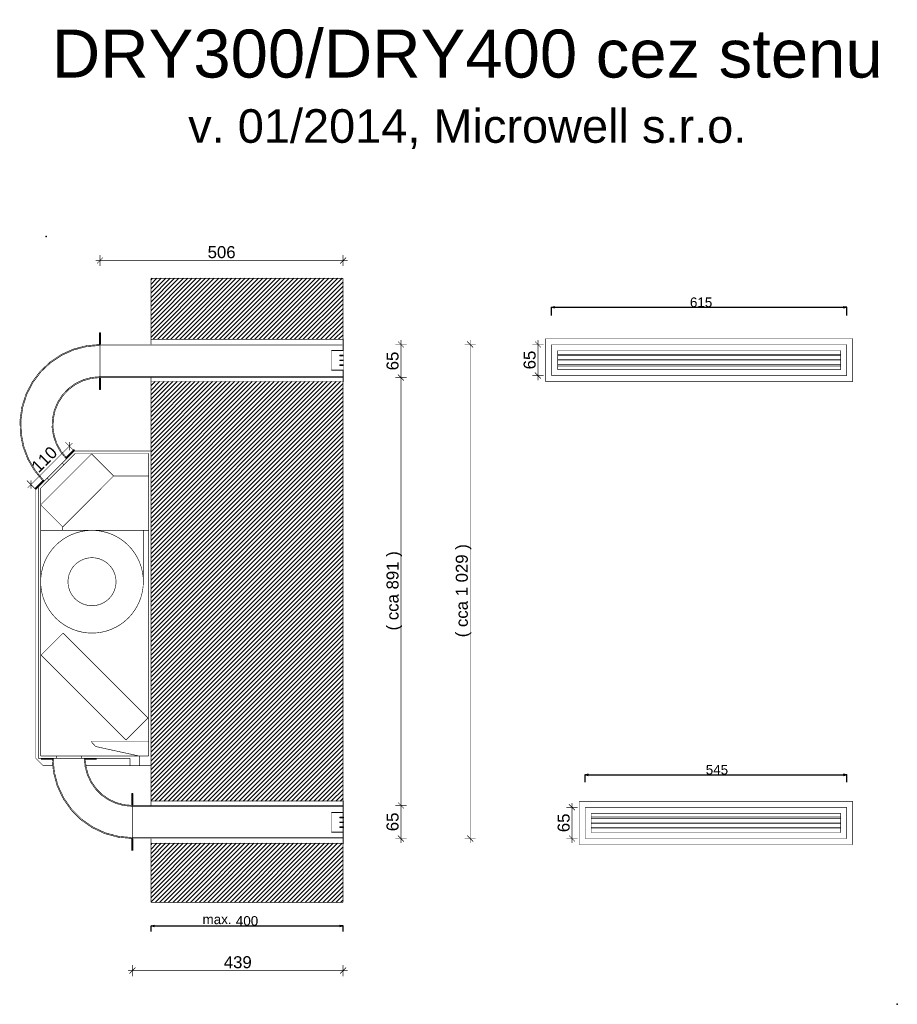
# Model space of a CAD drawing. Extents: x 20560 to 22389, y 912 to 2963.
import ezdxf

# ---------------------------------------------------------------- set-up
doc = ezdxf.new("R2010")
doc.units = 0
doc.header["$MEASUREMENT"] = 0
doc.linetypes.add('Achse', pattern=[11.5, 0, -4, 7.5, 0])
for name, color, linetype in [('Aktivní body', 7, 'Continuous'), ('Desky', 7, 'Continuous'), ('Kóty délkové', 7, 'Continuous'), ('Nábytek a zařízení', 7, 'Continuous'), ('Oblouky a kružnice', 7, 'Continuous'), ('Střechy', 7, 'Continuous'), ('Textové bloky', 7, 'Continuous'), ('Výplně', 7, 'Continuous'), ('Zdi', 7, 'Continuous'), ('Čáry', 7, 'Continuous')]:
    doc.layers.add(name, color=color, linetype=linetype)
doc.styles.add('GENERATED_STYLE_1', font='ARIAL.ttf')
doc.dimstyles.new('Dimstyle_212', dxfattribs={"dimtxt": 25, "dimasz": 11.875, "dimexe": 0.18, "dimexo": 0, "dimgap": 0.09, "dimtad": 1, "dimdec": 0, "dimzin": 0, "dimdsep": 46, "dimtxsty": 'GENERATED_STYLE_1', "dimblk": 'ARROWHEAD_6', "dimblk1": 'ARROWHEAD_6', "dimblk2": 'ARROWHEAD_6', "dimcen": 0.09, "dimclrd": 7, "dimclre": 7, "dimclrt": 7, "dimazin": 0, "dimtfac": 1, "dimtdec": 4, "dimtmove": 0, "dimatfit": 0, "dimfxl": 0, "dimtolj": 1, "dimtzin": 0, "dimarcsym": 0})
doc.dimstyles.new('Peter', dxfattribs={"dimtxt": 20, "dimasz": 7.125, "dimexe": 0.18, "dimexo": 0, "dimgap": 0.09, "dimtad": 1, "dimdec": 0, "dimzin": 0, "dimdsep": 46, "dimtxsty": 'GENERATED_STYLE_1', "dimblk": 'ARROWHEAD_3', "dimblk1": 'ARROWHEAD_3', "dimblk2": 'ARROWHEAD_3', "dimcen": 0.09, "dimclrd": 7, "dimclre": 7, "dimclrt": 7, "dimazin": 0, "dimtfac": 1, "dimtdec": 4, "dimtmove": 0, "dimatfit": 0, "dimfxl": 0, "dimtolj": 1, "dimtzin": 0, "dimarcsym": 0})
pattern_1 = [(45, (0, 0), (-4.596194, 4.596194), [])]

# ---------------------------------------------------------------- blocks, each defined once
blk = doc.blocks.new('HATCH_15', base_point=(20720, 1424.6))
at = {"layer": 'Výplně'}
blk.add_hatch(color=7, dxfattribs=at).paths.add_polyline_path([(20720, 1424.6), (20695, 1424.6), (20695, 1422.6), (20720, 1422.6)], flags=0)
at = {"layer": 'Výplně', "color": 7, "linetype": 'Continuous', "const_width": 1.25}
blk.add_lwpolyline([(20720, 1424.6), (20695, 1424.6), (20695, 1422.6), (20720, 1422.6)], close=True, dxfattribs=at)
blk = doc.blocks.new('HATCH_16', base_point=(20630, 1424.6))
at = {"layer": 'Výplně'}
blk.add_hatch(color=7, dxfattribs=at).paths.add_polyline_path([(20630, 1424.6), (20605, 1424.6), (20605, 1422.6), (20630, 1422.6)], flags=0)
at = {"layer": 'Výplně', "color": 7, "linetype": 'Continuous', "const_width": 1.25}
blk.add_lwpolyline([(20630, 1424.6), (20605, 1424.6), (20605, 1422.6), (20630, 1422.6)], close=True, dxfattribs=at)
blk = doc.blocks.new('HATCH_17', base_point=(20673.1, 2068))
at = {"layer": 'Výplně'}
blk.add_hatch(color=7, dxfattribs=at).paths.add_polyline_path([(20673.1, 2068), (20655.4, 2050.3), (20656.9, 2048.9), (20674.5, 2066.6)], flags=0)
at = {"layer": 'Výplně', "color": 7, "linetype": 'Continuous', "const_width": 1.25}
blk.add_lwpolyline([(20673.1, 2068), (20655.4, 2050.3), (20656.9, 2048.9), (20674.5, 2066.6)], close=True, dxfattribs=at)
blk = doc.blocks.new('HATCH_18', base_point=(20609.5, 2004.4))
at = {"layer": 'Výplně'}
blk.add_hatch(color=7, dxfattribs=at).paths.add_polyline_path([(20609.5, 2004.4), (20591.8, 1986.7), (20593.2, 1985.3), (20610.9, 2002.9)], flags=0)
at = {"layer": 'Výplně', "color": 7, "linetype": 'Continuous', "const_width": 1.25}
blk.add_lwpolyline([(20609.5, 2004.4), (20591.8, 1986.7), (20593.2, 1985.3), (20610.9, 2002.9)], close=True, dxfattribs=at)
blk = doc.blocks.new('HATCH_19', base_point=(21233.9, 1124.6))
at = {"layer": 'Zdi'}
h = blk.add_hatch(dxfattribs=at)
h.set_pattern_fill('cihla plná', scale=6.5, angle=45, style=0, pattern_type=0)
h.set_pattern_definition(pattern_1)
h.paths.add_polyline_path([(21233.9, 1124.6), (21233.9, 1247.6), (20833.9, 1247.6), (20833.9, 1124.6)], flags=0)
blk = doc.blocks.new('HATCH_20', base_point=(21233.9, 2209.6))
at = {"layer": 'Zdi'}
h = blk.add_hatch(dxfattribs=at)
h.set_pattern_fill('cihla plná', scale=6.5, angle=45, style=0, pattern_type=0)
h.set_pattern_definition(pattern_1)
h.paths.add_polyline_path([(21233.9, 2209.6), (20833.9, 2209.6), (20833.9, 1335.6), (21233.9, 1335.6)], flags=0)
blk = doc.blocks.new('HATCH_21', base_point=(21233.9, 2424.6))
at = {"layer": 'Zdi'}
h = blk.add_hatch(dxfattribs=at)
h.set_pattern_fill('cihla plná', scale=6.5, angle=45, style=0, pattern_type=0)
h.set_pattern_definition(pattern_1)
h.paths.add_polyline_path([(21233.9, 2424.6), (20833.9, 2424.6), (20833.9, 2297.6), (21233.9, 2297.6)], flags=0)
blk = doc.blocks.new('HATCH_5', base_point=(21234.9, 2273.7))
at = {"layer": 'Nábytek a zařízení'}
blk.add_hatch(color=7, dxfattribs=at).paths.add_polyline_path([(21234.9, 2273.7), (21234.9, 2298.7), (21234.4, 2298.7), (21233.9, 2298.2), (21233.9, 2275.4), (21233.7, 2274.9), (21233.2, 2274.7), (21210.4, 2274.7), (21209.9, 2274.2), (21209.9, 2273.7)], flags=0)
blk = doc.blocks.new('HATCH_6', base_point=(21234.9, 2233.7))
at = {"layer": 'Nábytek a zařízení'}
blk.add_hatch(color=7, dxfattribs=at).paths.add_polyline_path([(21234.9, 2233.7), (21209.9, 2233.7), (21209.9, 2233.2), (21210.4, 2232.7), (21233.1, 2232.7), (21233.6, 2232.4), (21233.9, 2231.9), (21233.9, 2209.2), (21234.4, 2208.7), (21234.9, 2208.7)], flags=0)
blk = doc.blocks.new('HATCH_7', base_point=(21226.9, 2254.6))
at = {"layer": 'Nábytek a zařízení'}
blk.add_hatch(color=7, dxfattribs=at).paths.add_polyline_path([(21226.9, 2254.6), (21226.9, 2252.6), (21234.9, 2252.6), (21234.9, 2254.6)], flags=0)
blk = doc.blocks.new('HATCH_8', base_point=(21226.9, 2244.6))
at = {"layer": 'Nábytek a zařízení'}
blk.add_hatch(color=7, dxfattribs=at).paths.add_polyline_path([(21226.9, 2244.6), (21226.9, 2242.6), (21234.9, 2242.6), (21234.9, 2244.6)], flags=0)
blk = doc.blocks.new('HATCH_9', base_point=(21226.9, 2264.6))
at = {"layer": 'Nábytek a zařízení'}
blk.add_hatch(color=7, dxfattribs=at).paths.add_polyline_path([(21226.9, 2264.6), (21226.9, 2262.6), (21234.9, 2262.6), (21234.9, 2264.6)], flags=0)
blk = doc.blocks.new('HATCH_10', base_point=(21227.1, 1292.4))
at = {"layer": 'Nábytek a zařízení'}
blk.add_hatch(color=7, dxfattribs=at).paths.add_polyline_path([(21227.1, 1292.4), (21227.1, 1290.4), (21235.1, 1290.4), (21235.1, 1292.4)], flags=0)
blk = doc.blocks.new('HATCH_11', base_point=(21227.1, 1282.4))
at = {"layer": 'Nábytek a zařízení'}
blk.add_hatch(color=7, dxfattribs=at).paths.add_polyline_path([(21227.1, 1282.4), (21227.1, 1280.4), (21235.1, 1280.4), (21235.1, 1282.4)], flags=0)
blk = doc.blocks.new('HATCH_12', base_point=(21227.1, 1302.4))
at = {"layer": 'Nábytek a zařízení'}
blk.add_hatch(color=7, dxfattribs=at).paths.add_polyline_path([(21227.1, 1302.4), (21227.1, 1300.4), (21235.1, 1300.4), (21235.1, 1302.4)], flags=0)
blk = doc.blocks.new('HATCH_13', base_point=(21234.9, 1271.5))
at = {"layer": 'Nábytek a zařízení'}
blk.add_hatch(color=7, dxfattribs=at).paths.add_polyline_path([(21234.9, 1271.5), (21209.9, 1271.5), (21209.9, 1271), (21210.4, 1270.5), (21233.1, 1270.5), (21233.6, 1270.2), (21233.9, 1269.8), (21233.9, 1247), (21234.4, 1246.5), (21234.9, 1246.5)], flags=0)
blk = doc.blocks.new('HATCH_14', base_point=(21234.9, 1311.5))
at = {"layer": 'Nábytek a zařízení'}
blk.add_hatch(color=7, dxfattribs=at).paths.add_polyline_path([(21234.9, 1311.5), (21234.9, 1336.5), (21234.4, 1336.5), (21233.9, 1336), (21233.9, 1313.3), (21233.6, 1312.8), (21233.1, 1312.5), (21210.4, 1312.5), (21209.9, 1312), (21209.9, 1311.5)], flags=0)
blk = doc.blocks.new('*D22')
at = {"layer": 'Kóty délkové', "color": 7, "linetype": 'Continuous', "const_width": 1.25}
for points in [[(21342.9, 2286.6), (21366.3, 2286.6)], [(21360.9, 2280.4), (21348.4, 2292.9)], [(21354.6, 2296), (21354.6, 2286.6)], [(21354.6, 2286.6), (21354.6, 2217.6)], [(21342.9, 2217.6), (21366.3, 2217.6)], [(21360.9, 2211.4), (21348.4, 2223.9)]]:
    blk.add_lwpolyline(points, dxfattribs=at)
at = {"layer": 'Kóty délkové', "color": 7, "style": 'GENERATED_STYLE_1', "oblique": 0}
blk.add_text('65', height=25, rotation=90, dxfattribs=at).set_placement((21349.6, 2232.8))
blk = doc.blocks.new('ARROWHEAD_6')
at = {"color": 0, "linetype": 'Continuous'}
for p, q in [((0, 0), (-1, 0)), ((-0.5, -0.5), (0.5, 0.5))]:
    blk.add_line(p, q, dxfattribs=at)
blk = doc.blocks.new('*D24')
at = {"layer": 'Kóty délkové', "color": 7, "linetype": 'Continuous', "const_width": 1.25}
for points in [[(21342.9, 2217.6), (21366.3, 2217.6)], [(21360.9, 2211.4), (21348.4, 2223.9)], [(21354.6, 2217.6), (21354.6, 1326.6)], [(21360.9, 1320.3), (21348.4, 1332.8)], [(21342.9, 1326.6), (21366.3, 1326.6)]]:
    blk.add_lwpolyline(points, dxfattribs=at)
at = {"layer": 'Kóty délkové', "color": 7, "style": 'GENERATED_STYLE_1', "oblique": 0}
blk.add_text('( cca 891 )', height=25, rotation=90, dxfattribs=at).set_placement((21349.6, 1691))
blk = doc.blocks.new('*D25')
at = {"layer": 'Kóty délkové', "color": 7, "linetype": 'Continuous', "const_width": 1.25}
for points in [[(21360.9, 1320.3), (21348.4, 1332.8)], [(21342.9, 1326.6), (21366.3, 1326.6)], [(21354.6, 1326.6), (21354.6, 1257.6)], [(21342.9, 1257.6), (21366.3, 1257.6)], [(21348.4, 1263.8), (21360.9, 1251.3)], [(21354.6, 1257.6), (21354.6, 1248.2)]]:
    blk.add_lwpolyline(points, dxfattribs=at)
at = {"layer": 'Kóty délkové', "color": 7, "style": 'GENERATED_STYLE_1', "oblique": 0}
blk.add_text('65', height=25, rotation=90, dxfattribs=at).set_placement((21349.6, 1272.8))
blk = doc.blocks.new('*D26')
at = {"layer": 'Kóty délkové', "color": 7, "linetype": 'Continuous', "const_width": 1.25}
for points in [[(21487.2, 2286.6), (21510.6, 2286.6)], [(21505.1, 2280.4), (21492.6, 2292.9)], [(21498.9, 2296), (21498.9, 2286.6)], [(21498.9, 2286.6), (21498.9, 1257.6)], [(21487.2, 1257.6), (21510.6, 1257.6)], [(21492.6, 1263.8), (21505.1, 1251.3)], [(21498.9, 1257.6), (21498.9, 1248.2)]]:
    blk.add_lwpolyline(points, dxfattribs=at)
at = {"layer": 'Kóty délkové', "color": 7, "style": 'GENERATED_STYLE_1', "oblique": 0}
blk.add_text('( cca 1\xa0029 )', height=25, rotation=90, dxfattribs=at).set_placement((21493.9, 1676.7))
blk = doc.blocks.new('*D27')
at = {"layer": 'Kóty délkové', "color": 7, "linetype": 'Continuous', "const_width": 1.25}
for points in [[(20801.2, 988.7), (20788.7, 976.2)], [(20795, 970.7), (20795, 994.2)], [(21227.7, 976.2), (21240.2, 988.7)], [(21233.9, 970.7), (21233.9, 994.2)], [(20785.6, 982.4), (20795, 982.4)], [(20795, 982.4), (21233.9, 982.4)], [(21233.9, 982.4), (21243.3, 982.4)]]:
    blk.add_lwpolyline(points, dxfattribs=at)
at = {"layer": 'Kóty délkové', "color": 7, "style": 'GENERATED_STYLE_1', "oblique": 0}
blk.add_text('439', height=25, dxfattribs=at).set_placement((20985.5, 987.4))
blk = doc.blocks.new('*D29')
at = {"layer": 'Kóty délkové', "color": 7, "linetype": 'Continuous', "const_width": 1.25}
for points in [[(20583.6, 1994.8), (20663.6, 2074.8)], [(20671.9, 2066.6), (20655.3, 2083.1)], [(20663.6, 2066), (20663.6, 2083.7)], [(20663.6, 2074.8), (20670.3, 2081.5)], [(20591.9, 1986.6), (20575.3, 2003.1)], [(20577, 1988.2), (20583.6, 1994.8)], [(20583.6, 2003.7), (20583.6, 1986)]]:
    blk.add_lwpolyline(points, dxfattribs=at)
at = {"layer": 'Kóty délkové', "color": 7, "style": 'GENERATED_STYLE_1', "oblique": 0}
blk.add_text('110', height=25, rotation=45, dxfattribs=at).set_placement((20599.6, 2017.9))
blk = doc.blocks.new('*D30')
at = {"layer": 'Kóty délkové', "color": 7, "linetype": 'Continuous', "const_width": 1.25}
for points in [[(20718.2, 2461.5), (20727.6, 2461.5)], [(20733.8, 2467.7), (20721.3, 2455.2)], [(20727.6, 2449.8), (20727.6, 2473.2)], [(20727.6, 2461.5), (21233.9, 2461.5)], [(21227.7, 2455.2), (21240.2, 2467.7)], [(21233.9, 2449.8), (21233.9, 2473.2)], [(21233.9, 2461.5), (21243.3, 2461.5)]]:
    blk.add_lwpolyline(points, dxfattribs=at)
at = {"layer": 'Kóty délkové', "color": 7, "style": 'GENERATED_STYLE_1', "oblique": 0}
blk.add_text('506', height=25, dxfattribs=at).set_placement((20951.8, 2466.5))
blk = doc.blocks.new('*D31')
at = {"layer": 'Kóty délkové', "color": 7, "linetype": 'Continuous', "const_width": 1.25}
for points in [[(21651.9, 2286.6), (21628.4, 2286.6)], [(21646.4, 2280.4), (21633.9, 2292.9)], [(21640.2, 2286.6), (21640.2, 2296)], [(21640.2, 2221.6), (21640.2, 2286.6)], [(21651.9, 2221.6), (21628.4, 2221.6)], [(21633.9, 2227.9), (21646.4, 2215.4)], [(21640.2, 2212.2), (21640.2, 2221.6)]]:
    blk.add_lwpolyline(points, dxfattribs=at)
at = {"layer": 'Kóty délkové', "color": 7, "style": 'GENERATED_STYLE_1', "oblique": 0}
blk.add_text('65', height=25, rotation=90, dxfattribs=at).set_placement((21635.2, 2234.8))
blk = doc.blocks.new('*D34')
at = {"layer": 'Kóty délkové', "color": 7, "linetype": 'Continuous', "const_width": 1.25}
for points in [[(21722.8, 1322.6), (21699.3, 1322.6)], [(21717.3, 1316.3), (21704.8, 1328.8)], [(21711.1, 1322.6), (21711.1, 1331.9)], [(21711.1, 1257.6), (21711.1, 1322.6)], [(21722.8, 1257.6), (21699.3, 1257.6)], [(21704.8, 1263.8), (21717.3, 1251.3)], [(21711.1, 1248.2), (21711.1, 1257.6)]]:
    blk.add_lwpolyline(points, dxfattribs=at)
at = {"layer": 'Kóty délkové', "color": 7, "style": 'GENERATED_STYLE_1', "oblique": 0}
blk.add_text('65', height=25, rotation=90, dxfattribs=at).set_placement((21706.1, 1270.8))
blk = doc.blocks.new('ARROWHEAD_3')
at = {"color": 0, "linetype": 'Continuous'}
blk.add_line((0, 0), (-1, 0), dxfattribs=at)
blk.add_lwpolyline([(-1, 0.2679), (0, 0), (-1, -0.2679)], dxfattribs=at)
blk = doc.blocks.new('*D37')
at = {"color": 7, "linetype": 'Continuous', "lineweight": -2}
for p, q in [((21738.5, 1375.3), (21738.5, 1390.6)), ((21745.6, 1390.4), (22276.3, 1390.4)), ((22283.5, 1375.3), (22283.5, 1390.6))]:
    blk.add_line(p, q, dxfattribs=at)
at = {"layer": 'Defpoints', "color": 0}
for p in [(21738.5, 1375.3), (22283.5, 1390.4), (22283.5, 1375.3)]:
    blk.add_point(p, dxfattribs=at)
at = {"color": 7, "lineweight": -2, "xscale": 7.124999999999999, "yscale": 7.124999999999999, "zscale": 7.124999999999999, "rotation": 180}
blk.add_blockref('ARROWHEAD_3', (21738.5, 1390.4), dxfattribs=at)
at = {"color": 7, "lineweight": -2, "xscale": 7.124999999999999, "yscale": 7.124999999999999, "zscale": 7.124999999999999}
blk.add_blockref('ARROWHEAD_3', (22283.5, 1390.4), dxfattribs=at)
at = {"color": 7, "linetype": 'Continuous', "lineweight": 0, "insert": (22013.1, 1400.7), "char_height": 20, "attachment_point": 5, "style": 'GENERATED_STYLE_1'}
blk.add_mtext('\\A1;545', dxfattribs=at)
blk = doc.blocks.new('*D38')
at = {"color": 7, "linetype": 'Continuous', "lineweight": -2}
for p, q in [((21668.5, 2347.1), (21668.5, 2364.2)), ((21675.6, 2364.1), (22276.3, 2364.1)), ((22283.5, 2347.1), (22283.5, 2364.2))]:
    blk.add_line(p, q, dxfattribs=at)
at = {"layer": 'Defpoints', "color": 0}
for p in [(22283.5, 2364.1), (21668.5, 2347.1), (22283.5, 2347.1)]:
    blk.add_point(p, dxfattribs=at)
at = {"color": 7, "lineweight": -2, "xscale": 7.124999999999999, "yscale": 7.124999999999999, "zscale": 7.124999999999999, "rotation": 180}
blk.add_blockref('ARROWHEAD_3', (21668.5, 2364.1), dxfattribs=at)
at = {"color": 7, "lineweight": -2, "xscale": 7.124999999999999, "yscale": 7.124999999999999, "zscale": 7.124999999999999}
blk.add_blockref('ARROWHEAD_3', (22283.5, 2364.1), dxfattribs=at)
at = {"color": 7, "linetype": 'Continuous', "lineweight": 0, "insert": (21980.1, 2374.4), "char_height": 20, "attachment_point": 5, "style": 'GENERATED_STYLE_1'}
blk.add_mtext('\\A1;615', dxfattribs=at)
blk = doc.blocks.new('*D39')
at = {"color": 7, "linetype": 'Continuous', "lineweight": -2}
for p, q in [((20833.9, 1063.8), (20833.9, 1075.7)), ((20841, 1075.5), (21226.8, 1075.5)), ((21233.9, 1063.8), (21233.9, 1075.7))]:
    blk.add_line(p, q, dxfattribs=at)
at = {"layer": 'Defpoints', "color": 0}
for p in [(21233.9, 1075.5), (20833.9, 1063.8), (21233.9, 1063.8)]:
    blk.add_point(p, dxfattribs=at)
at = {"color": 7, "lineweight": -2, "xscale": 7.124999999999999, "yscale": 7.124999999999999, "zscale": 7.124999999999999, "rotation": 180}
blk.add_blockref('ARROWHEAD_3', (20833.9, 1075.5), dxfattribs=at)
at = {"color": 7, "lineweight": -2, "xscale": 7.124999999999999, "yscale": 7.124999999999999, "zscale": 7.124999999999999}
blk.add_blockref('ARROWHEAD_3', (21233.9, 1075.5), dxfattribs=at)
at = {"color": 7, "linetype": 'Continuous', "lineweight": 0, "insert": (21033.9, 1085.8), "char_height": 20, "attachment_point": 5, "style": 'GENERATED_STYLE_1'}
blk.add_mtext('\\A1;400', dxfattribs=at)
blk = doc.blocks.new('DIM_1', base_point=(21354.6, 2217.6))
at = {"layer": 'Kóty délkové', "color": 7, "linetype": 'Continuous'}
for p1, p2, text, picture, middle in [((21123.5, 2286.6), (21123.5, 2217.6), '65', '*D22', (21337.1, 2252.1)), ((21123.5, 2217.6), (21123.5, 1326.6), '( cca 891 )', '*D24', (21337.1, 1772.1)), ((21123.5, 1326.6), (21123.5, 1257.6), '65', '*D25', (21337.1, 1292.1))]:
    dim = blk.add_aligned_dim(p1=p1, p2=p2, distance=231.1, text=text, dimstyle='Dimstyle_212', dxfattribs=at)
    dim.commit()
    dim.dimension.update_dxf_attribs({"geometry": picture, "text_midpoint": middle, "text_rotation": 270})

msp = doc.modelspace()

# ---------------------------------------------------------------- linework, layer by layer
at = {"layer": 'Aktivní body', "color": 255}
for p in [(20615.7, 2511.8), (22388.9, 912.2)]:
    msp.add_point(p, dxfattribs=at)
at = {"layer": 'Desky', "color": 7, "linetype": 'Continuous', "const_width": 1.25}
for points in [[(20673.9, 2064.6), (20828.9, 2064.6)], [(20673.9, 2064.6), (20833.9, 2064.6)], [(20676, 2059.6), (20828.9, 2059.6)], [(20833.9, 2059.6), (20833.9, 2064.6)], [(20598.9, 1424.6), (20598.9, 1429.6)], [(20598.9, 1424.6), (20790.2, 1424.6)], [(20603.9, 1429.6), (20810.2, 1429.6)], [(20790.2, 1424.6), (20603.9, 1424.6)], [(20810.2, 1429.6), (20828.9, 1429.6)], [(20810.2, 1424.6), (20810.2, 1429.6)], [(20790.2, 1409.6), (20790.2, 1412.6)], [(20790.2, 1409.6), (20810.2, 1409.6)], [(20805.2, 1409.6), (20795.2, 1409.6)], [(20810.2, 1409.6), (20810.2, 1412.6)]]:
    msp.add_lwpolyline(points, dxfattribs=at)
at = {"layer": 'Nábytek a zařízení', "color": 7, "linetype": 'Continuous', "const_width": 1.25}
for points in [[(21234.4, 2298.7), (21233.9, 2298.7)], [(21233.9, 2298.2), (21234.4, 2298.7)], [(21233.9, 2286.6), (21233.9, 2298.2)], [(21234.4, 2298.7), (21234.9, 2298.7)], [(21234.9, 2273.7), (21234.9, 2298.7)], [(20646.8, 2265.8), (20672.4, 2277.2)], [(20672.4, 2277.2), (20699.6, 2284.3)], [(20673.1, 2275.4), (20699.9, 2282.3)], [(20699.6, 2284.3), (20727.6, 2286.6)], [(20699.9, 2282.3), (20727.6, 2284.6)], [(20727.6, 2286.6), (20727.6, 2284.6)], [(20727.6, 2284.6), (20727.6, 2219.6)], [(20727.6, 2284.6), (20727.6, 2286.6)], [(20727.6, 2286.6), (21233.9, 2286.6)], [(20727.6, 2284.6), (20727.6, 2219.6)], [(20727.6, 2284.6), (21233.9, 2284.6)], [(21233.9, 2275.4), (21233.9, 2284.6)], [(20623.4, 2250.2), (20646.8, 2265.8)], [(20624.7, 2248.6), (20647.7, 2264)], [(20647.7, 2264), (20673.1, 2275.4)], [(21209.9, 2274.2), (21210.4, 2274.7)], [(21209.9, 2273.7), (21209.9, 2274.2)], [(21209.9, 2233.7), (21209.9, 2274.2)], [(21209.9, 2273.7), (21234.9, 2273.7)], [(21210.4, 2274.7), (21233.2, 2274.7)], [(21226.9, 2262.6), (21226.9, 2264.6)], [(21226.9, 2264.6), (21234.9, 2264.6)], [(21226.9, 2262.6), (21234.9, 2262.6)], [(21233.2, 2274.7), (21233.7, 2274.9)], [(21233.7, 2274.9), (21233.9, 2275.4)], [(21234.9, 2264.6), (21234.9, 2273.7)], [(21234.9, 2262.6), (21234.9, 2264.6)], [(21234.9, 2254.6), (21234.9, 2262.6)], [(20603, 2230.9), (20623.4, 2250.2)], [(20604.5, 2229.6), (20624.7, 2248.6)], [(21226.9, 2252.6), (21226.9, 2254.6)], [(21226.9, 2254.6), (21234.9, 2254.6)], [(21226.9, 2252.6), (21234.9, 2252.6)], [(21226.9, 2242.6), (21226.9, 2244.6)], [(21226.9, 2244.6), (21234.9, 2244.6)], [(21226.9, 2242.6), (21234.9, 2242.6)], [(21234.9, 2252.6), (21234.9, 2254.6)], [(21234.9, 2244.6), (21234.9, 2252.6)], [(21234.9, 2242.6), (21234.9, 2244.6)], [(21234.9, 2233.7), (21234.9, 2242.6)], [(20586.2, 2208.5), (20603, 2230.9)], [(20587.9, 2207.4), (20604.5, 2229.6)], [(20709.5, 2218), (20692.1, 2213.1)], [(20709.9, 2216), (20692.8, 2211.2)], [(20727.6, 2219.6), (20709.5, 2218)], [(20727.6, 2217.6), (20709.9, 2216)], [(20727.6, 2219.6), (20727.6, 2217.6)], [(20727.6, 2219.6), (21233.9, 2219.6)], [(20727.6, 2217.6), (20727.6, 2219.6)], [(20727.6, 2217.6), (21233.9, 2217.6)], [(21209.9, 2233.7), (21234.9, 2233.7)], [(21209.9, 2233.2), (21209.9, 2233.7)], [(21210.4, 2232.7), (21209.9, 2233.2)], [(21210.4, 2232.7), (21233.1, 2232.7)], [(21233.6, 2232.4), (21233.1, 2232.7)], [(21233.9, 2231.9), (21233.6, 2232.4)], [(21233.9, 2209.2), (21233.9, 2231.9)], [(21233.9, 2217.6), (21233.9, 2219.6)], [(21234.9, 2208.7), (21234.9, 2233.7)], [(20573.3, 2183.5), (20586.2, 2208.5)], [(20575.1, 2182.8), (20587.9, 2207.4)], [(20661.3, 2194.5), (20648.8, 2181.3)], [(20675.8, 2205.2), (20661.3, 2194.5)], [(20676.9, 2203.5), (20662.6, 2193)], [(20692.1, 2213.1), (20675.8, 2205.2)], [(20692.8, 2211.2), (20676.9, 2203.5)], [(21234.4, 2208.7), (21233.9, 2209.2)], [(21234.4, 2208.7), (21233.9, 2208.7)], [(21234.4, 2208.7), (21234.9, 2208.7)], [(20564.7, 2156.8), (20573.3, 2183.5)], [(20566.7, 2156.3), (20575.1, 2182.8)], [(20648.8, 2181.3), (20639, 2166.1)], [(20650.4, 2180), (20640.8, 2165.2)], [(20662.6, 2193), (20650.4, 2180)], [(20560.8, 2129), (20564.7, 2156.8)], [(20562.8, 2128.9), (20566.7, 2156.3)], [(20639, 2166.1), (20632.1, 2149.4)], [(20640.8, 2165.2), (20634, 2148.8)], [(20632.1, 2149.4), (20628.3, 2131.7)], [(20634, 2148.8), (20630.3, 2131.4)], [(20561.6, 2100.9), (20560.8, 2129)], [(20563.6, 2101.1), (20562.8, 2128.9)], [(20628.3, 2131.7), (20627.7, 2113.6)], [(20627.7, 2113.6), (20630.5, 2095.7)], [(20630.3, 2131.4), (20629.7, 2113.7)], [(20629.7, 2113.7), (20632.4, 2096.2)], [(20567.1, 2073.4), (20561.6, 2100.9)], [(20569, 2073.9), (20563.6, 2101.1)], [(20630.5, 2095.7), (20636.4, 2078.6)], [(20632.4, 2096.2), (20638.2, 2079.4)], [(20577.1, 2047.2), (20567.1, 2073.4)], [(20578.9, 2048), (20569, 2073.9)], [(20636.4, 2078.6), (20645.3, 2062.8)], [(20638.2, 2079.4), (20646.9, 2063.9)], [(20645.3, 2062.8), (20656.9, 2048.9)], [(20646.9, 2063.9), (20658.3, 2050.3)], [(20591.4, 2023), (20577.1, 2047.2)], [(20593, 2024.1), (20578.9, 2048)], [(20656.9, 2048.9), (20658.3, 2050.3)], [(20609.5, 2001.5), (20591.4, 2023)], [(20610.9, 2002.9), (20593, 2024.1)], [(20609.5, 2001.5), (20610.9, 2002.9)], [(20630.5, 1395.6), (20628, 1424.6)], [(20630, 1424.6), (20628, 1424.6)], [(20632.5, 1395.9), (20630, 1424.6)], [(20695, 1424.6), (20696.5, 1407.2)], [(20697, 1424.6), (20695, 1424.6)], [(20697, 1424.6), (20698.5, 1407.5)], [(20638.1, 1367.4), (20630.5, 1395.6)], [(20639.9, 1368.1), (20632.5, 1395.9)], [(20696.5, 1407.2), (20701, 1390.4)], [(20698.5, 1407.5), (20702.9, 1391)], [(20701, 1390.4), (20708.4, 1374.6)], [(20702.9, 1391), (20710.1, 1375.6)], [(20708.4, 1374.6), (20718.4, 1360.3)], [(20710.1, 1375.6), (20719.9, 1361.6)], [(20650.4, 1341.1), (20638.1, 1367.4)], [(20652.1, 1342.1), (20639.9, 1368.1)], [(20718.4, 1360.3), (20730.7, 1347.9)], [(20719.9, 1361.6), (20732, 1349.5)], [(20667.1, 1317.2), (20650.4, 1341.1)], [(20668.6, 1318.5), (20652.1, 1342.1)], [(20730.7, 1347.9), (20745, 1338)], [(20732, 1349.5), (20746, 1339.7)], [(20745, 1338), (20760.8, 1330.6)], [(20746, 1339.7), (20761.5, 1332.5)], [(21234.4, 1336.5), (21233.9, 1336.5)], [(21233.9, 1336), (21234.4, 1336.5)], [(21233.9, 1246.5), (21233.9, 1336.5)], [(21233.9, 1313.3), (21233.9, 1336)], [(21234.4, 1336.5), (21234.9, 1336.5)], [(21234.9, 1311.5), (21234.9, 1336.5)], [(20687.6, 1296.6), (20667.1, 1317.2)], [(20688.9, 1298.2), (20668.6, 1318.5)], [(20760.8, 1330.6), (20777.6, 1326.1)], [(20761.5, 1332.5), (20778, 1328)], [(20777.6, 1326.1), (20795, 1324.6)], [(20778, 1328), (20795, 1326.6)], [(20795, 1324.6), (20795, 1326.6)], [(20795, 1326.6), (21233.9, 1326.6)], [(20795, 1326.6), (20795, 1324.6)], [(20795, 1324.6), (21233.9, 1324.6)], [(20795, 1324.6), (20795, 1259.6)], [(21209.9, 1312), (21210.4, 1312.5)], [(21209.9, 1270.5), (21209.9, 1312.5)], [(21209.9, 1311.5), (21209.9, 1312)], [(21210.4, 1312.5), (21233.1, 1312.5)], [(21233.1, 1312.5), (21233.6, 1312.8)], [(21233.6, 1312.8), (21233.9, 1313.3)], [(21233.9, 1324.6), (21233.9, 1326.6)], [(20711.5, 1279.9), (20687.6, 1296.6)], [(20712.5, 1281.7), (20688.9, 1298.2)], [(21209.9, 1311.5), (21234.9, 1311.5)], [(21227.1, 1300.4), (21227.1, 1302.4)], [(21227.1, 1302.4), (21235.1, 1302.4)], [(21227.1, 1300.4), (21235.1, 1300.4)], [(21227.1, 1290.4), (21227.1, 1292.4)], [(21227.1, 1292.4), (21235.1, 1292.4)], [(21233.9, 1311.5), (21233.9, 1302.4)], [(21233.9, 1300.4), (21233.9, 1292.4)], [(21234.9, 1302.4), (21234.9, 1311.5)], [(21234.9, 1292.4), (21234.9, 1300.4)], [(21235.1, 1300.4), (21235.1, 1302.4)], [(21235.1, 1290.4), (21235.1, 1292.4)], [(20737.9, 1267.6), (20711.5, 1279.9)], [(20738.6, 1269.5), (20712.5, 1281.7)], [(21209.9, 1271.5), (21234.9, 1271.5)], [(21209.9, 1271), (21209.9, 1271.5)], [(21210.4, 1270.5), (21209.9, 1271)], [(21227.1, 1290.4), (21235.1, 1290.4)], [(21227.1, 1280.4), (21227.1, 1282.4)], [(21227.1, 1282.4), (21235.1, 1282.4)], [(21227.1, 1280.4), (21235.1, 1280.4)], [(21233.9, 1290.4), (21233.9, 1282.4)], [(21233.9, 1280.4), (21233.9, 1271.5)], [(21234.9, 1246.5), (21234.9, 1271.5)], [(21234.9, 1282.4), (21234.9, 1290.4)], [(21234.9, 1246.5), (21234.9, 1280.4)], [(21235.1, 1280.4), (21235.1, 1282.4)], [(20766, 1260.1), (20737.9, 1267.6)], [(20766.3, 1262.1), (20738.6, 1269.5)], [(20795, 1257.6), (20766, 1260.1)], [(20795, 1259.6), (20766.3, 1262.1)], [(20795, 1259.6), (21233.9, 1259.6)], [(20795, 1257.6), (20795, 1259.6)], [(20795, 1259.6), (20795, 1257.6)], [(20795, 1257.6), (21233.9, 1257.6)], [(21210.4, 1270.5), (21233.1, 1270.5)], [(21233.6, 1270.2), (21233.1, 1270.5)], [(21233.9, 1269.8), (21233.6, 1270.2)], [(21233.9, 1247), (21233.9, 1269.8)], [(21233.9, 1257.6), (21233.9, 1259.6)], [(21234.4, 1246.5), (21233.9, 1247)], [(21234.4, 1246.5), (21233.9, 1246.5)], [(21234.4, 1246.5), (21234.9, 1246.5)], [(21234.9, 1246.5), (21234.9, 1246.5)]]:
    msp.add_lwpolyline(points, dxfattribs=at)
at = {"layer": 'Oblouky a kružnice', "color": 7, "linetype": 'Continuous', "const_width": 1.25}
for points in [[(20603.9, 1792.5, 1), (20817.9, 1792.5, 1)], [(20660.9, 1792.5, 1), (20760.9, 1792.5, 1)]]:
    msp.add_lwpolyline(points, format="xyb", close=True, dxfattribs=at)
at = {"layer": 'Střechy', "color": 7, "linetype": 'Continuous', "const_width": 1.25}
for points in [[(20648.9, 2039.6), (20673.9, 2064.6)], [(20648.9, 2032.5), (20676, 2059.6)], [(20603.9, 1987.5), (20648.9, 2032.5)], [(20620.9, 2011.6), (20648.9, 2039.6)], [(20652.3, 2035.9), (20648.9, 2039.6)], [(20598.9, 1989.6), (20620.9, 2011.6)], [(20593.9, 1984.6), (20598.9, 1989.6)], [(20598.9, 1984.6), (20598.9, 1989.6)], [(20598.9, 1982.5), (20598.9, 1989.6)], [(20620.9, 2004.5), (20617.5, 2008.1)]]:
    msp.add_lwpolyline(points, dxfattribs=at)
at = {"layer": 'Zdi', "color": 7, "linetype": 'Continuous', "const_width": 1.25}
for points in [[(20833.9, 2424.6), (21233.9, 2424.6)], [(20833.9, 2297.6), (20833.9, 2424.6)], [(21233.9, 2297.6), (21233.9, 2424.6)], [(20833.9, 2297.6), (21233.9, 2297.6)], [(20833.9, 2297.6), (21233.9, 2297.6)], [(20833.9, 2287.6), (20833.9, 2297.6)], [(21233.9, 2287.6), (21233.9, 2297.6)], [(20833.9, 2287.6), (20833.9, 2286.6)], [(20833.9, 2219.6), (21233.9, 2219.6)], [(20833.9, 2209.6), (20833.9, 2219.6)], [(21233.9, 2209.6), (21233.9, 2219.6)], [(20833.9, 2209.6), (21233.9, 2209.6)], [(20833.9, 2064.6), (20833.9, 2209.6)], [(20833.9, 2209.6), (21233.9, 2209.6)], [(21233.9, 1335.6), (21233.9, 2209.6)], [(20828.9, 2064.6), (20673.9, 2064.6)], [(20828.9, 2064.6), (20833.9, 2064.6)], [(20828.9, 2064.6), (20833.9, 2064.6)], [(20828.9, 2034.6), (20828.9, 2059.6)], [(20833.9, 2059.6), (20833.9, 2034.6)], [(20828.9, 1429.6), (20828.9, 2034.6)], [(20833.9, 1335.6), (20833.9, 2034.6)], [(20598.9, 1937.5), (20598.9, 1984.6)], [(20598.9, 1937.5), (20598.9, 1982.5)], [(20603.9, 1987.5), (20603.9, 1942.5)], [(20603.9, 1942.5), (20603.9, 1984.6)], [(20603.9, 1977.8), (20603.9, 1429.6)], [(20598.9, 1429.6), (20598.9, 1965.5)], [(20598.9, 1424.6), (20598.9, 1484.6)], [(20593.9, 1424.6), (20608.9, 1409.6)], [(20598.9, 1424.6), (20603.9, 1424.6)], [(20603.9, 1424.6), (20628, 1424.6)], [(20790.2, 1412.6), (20790.2, 1424.6)], [(20790.2, 1409.6), (20790.2, 1424.6)], [(20810.2, 1424.6), (20810.2, 1412.6)], [(20810.2, 1409.6), (20810.2, 1424.6)], [(20608.9, 1409.6), (20629.3, 1409.6)], [(20698.3, 1409.6), (20833.9, 1409.6)], [(20698.3, 1409.6), (20790.2, 1409.6)], [(20790.2, 1409.6), (20795.2, 1409.6)], [(20805.2, 1409.6), (20795.2, 1409.6)], [(20805.2, 1409.6), (20810.2, 1409.6)], [(20810.2, 1409.6), (20833.9, 1409.6)], [(20833.9, 1335.6), (21233.9, 1335.6)], [(20833.9, 1335.6), (21233.9, 1335.6)], [(20833.9, 1325.6), (20833.9, 1335.6)], [(21233.9, 1325.6), (21233.9, 1335.6)], [(20833.9, 1257.6), (21233.9, 1257.6)], [(20833.9, 1247.6), (20833.9, 1257.6)], [(21233.9, 1247.6), (21233.9, 1257.6)], [(20833.9, 1247.6), (21233.9, 1247.6)], [(20833.9, 1124.6), (20833.9, 1247.6)], [(20833.9, 1247.6), (21233.9, 1247.6)], [(21233.9, 1124.6), (21233.9, 1247.6)], [(20833.9, 1124.6), (21233.9, 1124.6)]]:
    msp.add_lwpolyline(points, dxfattribs=at)
at = {"layer": 'Čáry', "color": 7, "linetype": 'Continuous', "const_width": 1.25}
for points in [[(20727.6, 2311.6), (20726.1, 2311.6)], [(20726.1, 2311.6), (20726.1, 2286.6)], [(20727.6, 2286.6), (20727.6, 2311.6)], [(20727.6, 2311.6), (20729.1, 2311.6)], [(20729.1, 2311.6), (20729.1, 2286.6)], [(21656, 2299.1), (21656, 2209.1)], [(21656, 2299.1), (22296, 2299.1)], [(22296, 2209.1), (22296, 2299.1)], [(21681, 2274.1), (22271, 2274.1)], [(21681, 2274.1), (21681, 2234.1)], [(21681, 2266.4), (22271, 2266.4)], [(21681, 2263.4), (22271, 2263.4)], [(21681, 2255.6), (22271, 2255.6)], [(22271, 2234.1), (22271, 2274.1)], [(21681, 2252.6), (22271, 2252.6)], [(21681, 2244.8), (22271, 2244.8)], [(21681, 2241.8), (22271, 2241.8)], [(20726.1, 2192.6), (20726.1, 2217.6)], [(20727.6, 2217.6), (20727.6, 2192.6)], [(20729.1, 2192.6), (20729.1, 2217.6)], [(21681, 2234.1), (22271, 2234.1)], [(21656, 2209.1), (22296, 2209.1)], [(20727.6, 2192.6), (20726.1, 2192.6)], [(20727.6, 2192.6), (20729.1, 2192.6)], [(20710, 2058.7), (20603.9, 1952.7)], [(20755.9, 2012.8), (20710, 2058.7)], [(20649.9, 1906.7), (20755.9, 2012.8)], [(20755.9, 2012.8), (20828.7, 2012.8)], [(20610.9, 2002.9), (20609.5, 2004.4)], [(20593.9, 1424.6), (20593.9, 1984.6)], [(20649.9, 1906.7), (20603.9, 1952.7)], [(20603.9, 1899.5), (20828.9, 1899.5)], [(20649.9, 1906.7), (20649.9, 1899.5)], [(20817.9, 1792.5), (20817.9, 1899.5)], [(20650.7, 1685.5), (20604.8, 1639.6)], [(20650.7, 1685.5), (20827.5, 1508.7)], [(20781.6, 1462.8), (20604.8, 1639.6)], [(20827.5, 1508.7), (20781.6, 1462.8)], [(20828.9, 1459.6), (20708.9, 1459.6)], [(20708.9, 1459.6), (20718.6, 1449.2)], [(20718.6, 1449.2), (20808.2, 1429.6)], [(20636.8, 1424.6), (20636.8, 1429.8)], [(20688.5, 1424.6), (20688.5, 1429.8)], [(20795, 1351.6), (20793.5, 1351.6)], [(20793.5, 1351.6), (20793.5, 1326.6)], [(20795, 1326.6), (20795, 1351.6)], [(20795, 1351.6), (20796.5, 1351.6)], [(20796.5, 1351.6), (20796.5, 1326.6)], [(21726, 1335.1), (21726, 1245.1)], [(21726, 1335.1), (22296, 1335.1)], [(22296, 1245.1), (22296, 1335.1)], [(21751, 1310.1), (21751, 1270.1)], [(21751, 1310.1), (22271, 1310.1)], [(21751, 1302.4), (22271, 1302.4)], [(21751, 1299.4), (22271, 1299.4)], [(21751, 1291.6), (22271, 1291.6)], [(22271, 1270.1), (22271, 1310.1)], [(21751, 1288.6), (22271, 1288.6)], [(21751, 1280.8), (22271, 1280.8)], [(21751, 1277.8), (22271, 1277.8)], [(20793.5, 1232.6), (20793.5, 1257.6)], [(20795, 1257.6), (20795, 1232.6)], [(20796.5, 1232.6), (20796.5, 1257.6)], [(21751, 1270.1), (22271, 1270.1)], [(20795, 1232.6), (20793.5, 1232.6)], [(20795, 1232.6), (20796.5, 1232.6)], [(21726, 1245.1), (22296, 1245.1)]]:
    msp.add_lwpolyline(points, dxfattribs=at)
at = {"layer": 'Čáry', "color": 7, "linetype": 'Achse', "const_width": 1.25}
for points in [[(21668.5, 2286.6), (21668.5, 2221.6)], [(21668.5, 2286.6), (22283.5, 2286.6)], [(22283.5, 2221.6), (22283.5, 2286.6)], [(21668.5, 2221.6), (22283.5, 2221.6)], [(21738.5, 1322.6), (22283.5, 1322.6)], [(21738.5, 1322.6), (21738.5, 1257.6)], [(22283.5, 1257.6), (22283.5, 1322.6)], [(21738.5, 1257.6), (22283.5, 1257.6)]]:
    msp.add_lwpolyline(points, dxfattribs=at)

# ---------------------------------------------------------------- block references
at = {"layer": 'Kóty délkové', "color": 7, "linetype": 'Continuous'}
msp.add_blockref('DIM_1', (21354.6, 2217.6), dxfattribs=at)
at = {"layer": 'Nábytek a zařízení', "color": 7, "linetype": 'Continuous'}
for name, p in [('HATCH_5', (21234.9, 2273.7)), ('HATCH_9', (21226.9, 2264.6)), ('HATCH_7', (21226.9, 2254.6)), ('HATCH_8', (21226.9, 2244.6)), ('HATCH_6', (21234.9, 2233.7)), ('HATCH_14', (21234.9, 1311.5)), ('HATCH_12', (21227.1, 1302.4)), ('HATCH_10', (21227.1, 1292.4)), ('HATCH_11', (21227.1, 1282.4)), ('HATCH_13', (21234.9, 1271.5))]:
    msp.add_blockref(name, p, dxfattribs=at)
at = {"layer": 'Výplně', "color": 7, "linetype": 'Continuous'}
for name, p in [('HATCH_17', (20673.1, 2068)), ('HATCH_18', (20609.5, 2004.4)), ('HATCH_16', (20630, 1424.6)), ('HATCH_15', (20720, 1424.6))]:
    msp.add_blockref(name, p, dxfattribs=at)
at = {"layer": 'Zdi', "color": 7, "linetype": 'Continuous'}
for name, p in [('HATCH_21', (21233.9, 2424.6)), ('HATCH_20', (21233.9, 2209.6)), ('HATCH_19', (21233.9, 1124.6))]:
    msp.add_blockref(name, p, dxfattribs=at)

# ---------------------------------------------------------------- texts
at = {"layer": 'Textové bloky', "color": 7, "attachment_point": 5, "style": 'GENERATED_STYLE_1'}
for s, insert, char_height, width in [('{DRY300/DRY400 cez stenu}', (21492.8, 2891.9), 100, 2950), ('{v. 01/2014, Microwell s.r.o.}', (21492.8, 2735.2), 70, 2950), ('{max.}', (20971.5, 1089.1), 20, 280.315)]:
    msp.add_mtext(s, dxfattribs=dict(at, insert=insert, char_height=char_height, width=width))

# ---------------------------------------------------------------- dimensions: what is measured, and where the dimension line sits
at = {"linetype": 'Continuous', "lineweight": 0}
for base, p1, p2, picture, middle in [((22283.5, 2364.1), (21668.5, 2347.1), (22283.5, 2347.1), '*D38', (21980.1, 2364.1)), ((22283.5, 1390.4), (21738.5, 1375.3), (22283.5, 1375.3), '*D37', (22013.1, 1390.4))]:
    dim = msp.add_linear_dim(base=base, p1=p1, p2=p2, dimstyle='Peter', dxfattribs=at)
    dim.commit()
    dim.dimension.update_dxf_attribs({"geometry": picture, "text_midpoint": middle, "dimtype": 160})
dim = msp.add_linear_dim(base=(21233.9, 1075.5), p1=(20833.9, 1063.8), p2=(21233.9, 1063.8), dimstyle='Peter', dxfattribs=at)
dim.commit()
dim.dimension.update_dxf_attribs({"geometry": '*D39', "text_midpoint": (21033.9, 1085.8)})
at = {"layer": 'Kóty délkové', "color": 7, "linetype": 'Continuous'}
dim = msp.add_linear_dim(base=(21233.9, 2461.5), p1=(20727.6, 2256.4), p2=(21233.9, 2394.4), dimstyle='Dimstyle_212', dxfattribs=at)
dim.commit()
dim.dimension.update_dxf_attribs({"geometry": '*D30', "text_midpoint": (20961.5, 2479)})
for p1, p2, distance, text, picture, middle, turn in [((21150.5, 2286.6), (21150.5, 1257.6), 348.4, '( cca 1\xa0029 )', '*D26', (21481.4, 1772.1), 270), ((20593.9, 1984.6), (20673.9, 2064.6), 14.5, '110', '*D29', (20611.3, 2047.2), 45)]:
    dim = msp.add_aligned_dim(p1=p1, p2=p2, distance=distance, text=text, dimstyle='Dimstyle_212', dxfattribs=at)
    dim.commit()
    dim.dimension.update_dxf_attribs({"geometry": picture, "text_midpoint": middle, "text_rotation": turn})
for p1, p2, distance, picture, middle in [((21668.5, 2221.6), (21668.5, 2286.6), 28.3, '*D31', (21622.7, 2244.5)), ((22283.5, 1257.6), (22283.5, 1322.6), 572.4, '*D34', (21693.6, 1280.4))]:
    dim = msp.add_aligned_dim(p1=p1, p2=p2, distance=distance, dimstyle='Dimstyle_212', dxfattribs=at)
    dim.commit()
    dim.dimension.update_dxf_attribs({"geometry": picture, "text_midpoint": middle, "text_rotation": 90})
dim = msp.add_aligned_dim(p1=(20795, 1181.8), p2=(21233.9, 1181.8), distance=-199.4, dimstyle='Dimstyle_212', dxfattribs=at)
dim.commit()
dim.dimension.update_dxf_attribs({"geometry": '*D27', "text_midpoint": (20995.2, 999.9)})

doc.saveas('drawing.dxf')
